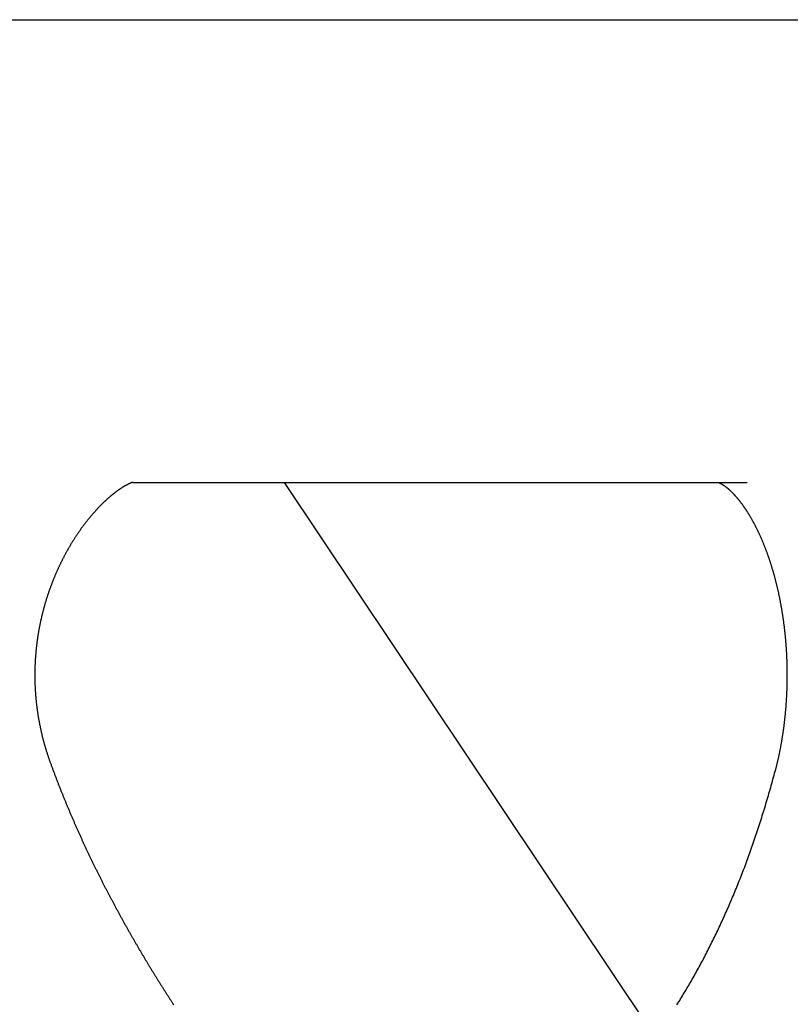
# Model space of a CAD drawing. Extents: x 987 to 2641, y 1244 to 2490.
# Tile 28 of 138: x 1143 to 1193, y 2082 to 2146. Entities that reach past the tile are written whole.
import ezdxf

# ---------------------------------------------------------------- set-up
doc = ezdxf.new("R2010")
doc.units = 0
doc.layers.add('KF_GRAVIS_8_RIGHT', color=7, linetype='CONTINUOUS')

# ---------------------------------------------------------------- blocks, each defined once
blk = doc.blocks.new('KF_GRAVIS_8_RIGHT')
at = {"layer": 'KF_GRAVIS_8_RIGHT'}
for p, q in [((-108.9143, 0), (108.9143, 0)), ((47.3002, -30), (87.1576, -30)), ((57.115, -30), (81.1823, -65.9693))]:
    blk.add_line(p, q, dxfattribs=at)
for points in [[(47.3046, -29.9991, 0), (47.3046, -29.9991, 0), (47.3046, -29.9991, 0), (47.3046, -29.9991, 0), (47.3046, -29.9991, 0), (47.3046, -29.9991, 0), (47.3046, -29.9991, 0), (47.3046, -29.9991, 0), (47.3046, -29.9991, 0), (47.3046, -29.9991, 0), (47.3045, -29.9991, 0), (47.3045, -29.9991, 0), (47.3045, -29.9991, 0), (47.3045, -29.9991, 0), (47.3045, -29.9991, 0), (47.3045, -29.9991, 0), (47.3045, -29.9991, 0), (47.3045, -29.9991, 0), (47.3044, -29.9992, 0), (47.3044, -29.9992, 0), (47.3044, -29.9992, 0), (47.3044, -29.9992, 0), (47.3044, -29.9992, 0), (47.3043, -29.9992, 0), (47.3043, -29.9992, 0), (47.3043, -29.9992, 0), (47.3043, -29.9992, 0), (47.3042, -29.9992, 0), (47.3042, -29.9992, 0), (47.3042, -29.9992, 0), (47.3041, -29.9992, 0), (47.3041, -29.9992, 0), (47.3041, -29.9992, 0), (47.304, -29.9992, 0), (47.304, -29.9992, 0), (47.304, -29.9992, 0), (47.3039, -29.9992, 0), (47.3039, -29.9992, 0), (47.3039, -29.9993, 0), (47.3038, -29.9993, 0), (47.3038, -29.9993, 0), (47.3037, -29.9993, 0), (47.3037, -29.9993, 0), (47.3036, -29.9993, 0), (47.3036, -29.9993, 0), (47.3035, -29.9993, 0), (47.3035, -29.9993, 0), (47.3034, -29.9993, 0), (47.3034, -29.9993, 0), (47.3033, -29.9993, 0), (47.3033, -29.9994, 0), (47.3032, -29.9994, 0), (47.3032, -29.9994, 0), (47.3031, -29.9994, 0), (47.3031, -29.9994, 0), (47.303, -29.9994, 0), (47.3029, -29.9994, 0), (47.3029, -29.9994, 0), (47.3028, -29.9994, 0), (47.3028, -29.9995, 0), (47.3027, -29.9995, 0), (47.3026, -29.9995, 0), (47.3026, -29.9995, 0), (47.3025, -29.9995, 0), (47.3024, -29.9995, 0), (47.3024, -29.9995, 0), (47.3023, -29.9996, 0), (47.3022, -29.9996, 0), (47.3021, -29.9996, 0), (47.3021, -29.9996, 0), (47.302, -29.9996, 0), (47.3019, -29.9996, 0), (47.3018, -29.9997, 0), (47.3017, -29.9997, 0), (47.3017, -29.9997, 0), (47.3016, -29.9997, 0), (47.3015, -29.9997, 0), (47.3014, -29.9997, 0), (47.3013, -29.9998, 0), (47.3012, -29.9998, 0), (47.3011, -29.9998, 0), (47.301, -29.9998, 0), (47.301, -29.9998, 0), (47.3009, -29.9999, 0), (47.3008, -29.9999, 0), (47.3007, -29.9999, 0), (47.3006, -29.9999, 0), (47.3005, -29.9999, 0), (47.3004, -30, 0), (47.3003, -30, 0), (47.3002, -30, 0), (47.3001, -30, 0), (47.3, -30.0001, 0), (47.2998, -30.0001, 0), (47.2997, -30.0001, 0), (47.2996, -30.0001, 0), (47.2995, -30.0001, 0), (47.2994, -30.0002, 0), (47.2993, -30.0002, 0), (47.2992, -30.0002, 0), (47.2991, -30.0003, 0), (47.2989, -30.0003, 0), (47.2988, -30.0003, 0), (47.2987, -30.0003, 0), (47.2986, -30.0004, 0), (47.2985, -30.0004, 0), (47.2983, -30.0004, 0), (47.2982, -30.0004, 0), (47.2981, -30.0005, 0), (47.298, -30.0005, 0), (47.2978, -30.0005, 0), (47.2977, -30.0006, 0), (47.2976, -30.0006, 0), (47.2974, -30.0006, 0), (47.2973, -30.0007, 0), (47.2972, -30.0007, 0), (47.297, -30.0007, 0), (47.2969, -30.0008, 0), (47.2967, -30.0008, 0), (47.2966, -30.0008, 0), (47.2964, -30.0009, 0), (47.2963, -30.0009, 0), (47.2962, -30.0009, 0), (47.296, -30.001, 0), (47.2959, -30.001, 0), (47.2957, -30.001, 0), (47.2956, -30.0011, 0), (47.2954, -30.0011, 0), (47.2952, -30.0012, 0), (47.2951, -30.0012, 0), (47.2949, -30.0012, 0), (47.2948, -30.0013, 0), (47.2946, -30.0013, 0), (47.2945, -30.0014, 0), (47.2943, -30.0014, 0), (47.2941, -30.0014, 0), (47.294, -30.0015, 0), (47.2938, -30.0015, 0), (47.2936, -30.0016, 0), (47.2934, -30.0016, 0), (47.2933, -30.0017, 0), (47.2931, -30.0017, 0), (47.2929, -30.0017, 0), (47.2927, -30.0018, 0), (47.2926, -30.0018, 0), (47.2924, -30.0019, 0), (47.2922, -30.0019, 0), (47.292, -30.002, 0), (47.2918, -30.002, 0), (47.2917, -30.0021, 0), (47.2915, -30.0021, 0), (47.2913, -30.0022, 0), (47.2911, -30.0022, 0), (47.2909, -30.0023, 0), (47.2907, -30.0023, 0), (47.2905, -30.0024, 0), (47.2903, -30.0024, 0), (47.2901, -30.0025, 0), (47.2899, -30.0025, 0), (47.2897, -30.0026, 0), (47.2895, -30.0027, 0), (47.2893, -30.0027, 0), (47.2891, -30.0028, 0), (47.2889, -30.0028, 0), (47.2887, -30.0029, 0), (47.2885, -30.0029, 0), (47.2883, -30.003, 0), (47.288, -30.0031, 0), (47.2878, -30.0031, 0), (47.2876, -30.0032, 0), (47.2874, -30.0032, 0), (47.2872, -30.0033, 0), (47.287, -30.0034, 0), (47.2867, -30.0034, 0), (47.2865, -30.0035, 0), (47.2863, -30.0036, 0), (47.2861, -30.0036, 0), (47.2858, -30.0037, 0), (47.2856, -30.0037, 0), (47.2854, -30.0038, 0), (47.2851, -30.0039, 0), (47.2849, -30.0039, 0), (47.2847, -30.004, 0), (47.2844, -30.0041, 0), (47.2842, -30.0042, 0), (47.2839, -30.0042, 0), (47.2837, -30.0043, 0), (47.2834, -30.0044, 0), (47.2832, -30.0044, 0), (47.2829, -30.0045, 0), (47.2827, -30.0046, 0), (47.2824, -30.0047, 0), (47.2822, -30.0047, 0), (47.2819, -30.0048, 0), (47.2817, -30.0049, 0), (47.2814, -30.005, 0), (47.2812, -30.005, 0), (47.2809, -30.0051, 0), (47.2806, -30.0052, 0), (47.2804, -30.0053, 0), (47.2801, -30.0054, 0), (47.2798, -30.0054, 0), (47.2796, -30.0055, 0), (47.2793, -30.0056, 0), (47.279, -30.0057, 0), (47.2787, -30.0058, 0), (47.2785, -30.0059, 0), (47.2782, -30.0059, 0), (47.2779, -30.006, 0), (47.2776, -30.0061, 0), (47.2774, -30.0062, 0), (47.2771, -30.0063, 0), (47.2768, -30.0064, 0), (47.2765, -30.0065, 0), (47.2762, -30.0066, 0), (47.2759, -30.0066, 0), (47.2756, -30.0067, 0), (47.2753, -30.0068, 0), (47.275, -30.0069, 0), (47.2747, -30.007, 0), (47.2744, -30.0071, 0), (47.2741, -30.0072, 0), (47.2738, -30.0073, 0), (47.2735, -30.0074, 0), (47.2732, -30.0075, 0), (47.2729, -30.0076, 0), (47.2726, -30.0077, 0), (47.2723, -30.0078, 0), (47.272, -30.0079, 0), (47.2717, -30.008, 0), (47.2713, -30.0081, 0), (47.271, -30.0082, 0), (47.2707, -30.0083, 0), (47.2704, -30.0084, 0), (47.2701, -30.0085, 0), (47.2697, -30.0086, 0), (47.2694, -30.0087, 0), (47.2691, -30.0088, 0), (47.2688, -30.0089, 0), (47.2684, -30.0091, 0), (47.2681, -30.0092, 0), (47.2678, -30.0093, 0), (47.2674, -30.0094, 0), (47.2671, -30.0095, 0), (47.2667, -30.0096, 0), (47.2664, -30.0097, 0), (47.266, -30.0098, 0), (47.2657, -30.01, 0), (47.2654, -30.0101, 0), (47.265, -30.0102, 0), (47.2647, -30.0103, 0), (47.2643, -30.0104, 0), (47.2639, -30.0106, 0), (47.2636, -30.0107, 0), (47.2632, -30.0108, 0), (47.2629, -30.0109, 0)], [(85.2628, -30, 0), (85.2637, -30.0002, 0), (85.2646, -30.0004, 0), (85.2657, -30.0006, 0), (85.2669, -30.0009, 0), (85.2681, -30.0012, 0), (85.2695, -30.0015, 0), (85.271, -30.0019, 0), (85.2726, -30.0023, 0), (85.2742, -30.0027, 0), (85.276, -30.0032, 0), (85.2779, -30.0037, 0), (85.2799, -30.0042, 0), (85.282, -30.0048, 0), (85.2842, -30.0054, 0), (85.2865, -30.0061, 0), (85.2889, -30.0068, 0), (85.2914, -30.0076, 0), (85.294, -30.0084, 0), (85.2968, -30.0093, 0), (85.2996, -30.0102, 0), (85.3025, -30.0111, 0), (85.3056, -30.0122, 0), (85.3087, -30.0132, 0), (85.312, -30.0144, 0), (85.3154, -30.0156, 0), (85.3188, -30.0168, 0), (85.3224, -30.0182, 0), (85.3261, -30.0196, 0), (85.3299, -30.021, 0), (85.3338, -30.0225, 0), (85.3378, -30.0241, 0), (85.342, -30.0258, 0), (85.3462, -30.0275, 0), (85.3505, -30.0293, 0), (85.355, -30.0312, 0), (85.3596, -30.0331, 0), (85.3642, -30.0352, 0), (85.369, -30.0373, 0), (85.3739, -30.0395, 0), (85.3789, -30.0418, 0), (85.3841, -30.0441, 0), (85.3893, -30.0466, 0), (85.3946, -30.0491, 0), (85.4001, -30.0518, 0), (85.4057, -30.0545, 0), (85.4113, -30.0573, 0), (85.4171, -30.0602, 0), (85.4231, -30.0632, 0), (85.4291, -30.0663, 0), (85.4352, -30.0695, 0), (85.4415, -30.0728, 0), (85.4478, -30.0762, 0), (85.4543, -30.0797, 0), (85.4609, -30.0833, 0), (85.4676, -30.087, 0), (85.4745, -30.0908, 0), (85.4814, -30.0947, 0), (85.4885, -30.0988, 0), (85.4956, -30.1029, 0), (85.5029, -30.1072, 0), (85.5104, -30.1115, 0), (85.5179, -30.116, 0), (85.5255, -30.1207, 0), (85.5333, -30.1254, 0), (85.5412, -30.1302, 0), (85.5492, -30.1352, 0), (85.5573, -30.1403, 0), (85.5655, -30.1456, 0), (85.5739, -30.1509, 0), (85.5824, -30.1564, 0), (85.591, -30.162, 0), (85.5997, -30.1678, 0), (85.6085, -30.1736, 0), (85.6175, -30.1797, 0), (85.6266, -30.1858, 0), (85.6358, -30.1921, 0), (85.6451, -30.1986, 0), (85.6545, -30.2051, 0), (85.6641, -30.2118, 0), (85.6738, -30.2187, 0), (85.6836, -30.2257, 0), (85.6935, -30.2329, 0), (85.7036, -30.2402, 0), (85.7138, -30.2476, 0), (85.7241, -30.2553, 0), (85.7345, -30.263, 0), (85.745, -30.271, 0), (85.7556, -30.279, 0), (85.7663, -30.2873, 0), (85.7772, -30.2957, 0), (85.7881, -30.3042, 0), (85.7991, -30.3129, 0), (85.8103, -30.3218, 0), (85.8215, -30.3308, 0), (85.8329, -30.34, 0), (85.8443, -30.3494, 0), (85.8558, -30.3589, 0), (85.8674, -30.3686, 0), (85.8792, -30.3784, 0), (85.891, -30.3884, 0), (85.9029, -30.3986, 0), (85.9149, -30.4089, 0), (85.927, -30.4194, 0), (85.9392, -30.43, 0), (85.9514, -30.4408, 0), (85.9638, -30.4518, 0), (85.9762, -30.463, 0), (85.9888, -30.4743, 0), (86.0014, -30.4857, 0), (86.0141, -30.4974, 0), (86.0268, -30.5092, 0), (86.0397, -30.5211, 0), (86.0526, -30.5333, 0), (86.0657, -30.5456, 0), (86.0788, -30.558, 0), (86.0919, -30.5707, 0), (86.1052, -30.5835, 0), (86.1185, -30.5965, 0), (86.1319, -30.6096, 0), (86.1454, -30.6229, 0), (86.159, -30.6364, 0), (86.1726, -30.65, 0), (86.1863, -30.6639, 0), (86.2, -30.6779, 0), (86.2138, -30.692, 0), (86.2277, -30.7064, 0), (86.2417, -30.7209, 0), (86.2557, -30.7355, 0), (86.2698, -30.7504, 0), (86.284, -30.7654, 0), (86.2982, -30.7806, 0), (86.3125, -30.796, 0), (86.3268, -30.8115, 0), (86.3412, -30.8273, 0), (86.3556, -30.8432, 0), (86.3701, -30.8592, 0), (86.3847, -30.8755, 0), (86.3993, -30.8919, 0), (86.414, -30.9085, 0), (86.4287, -30.9253, 0), (86.4435, -30.9422, 0), (86.4583, -30.9594, 0), (86.4732, -30.9767, 0), (86.4881, -30.9942, 0), (86.5031, -31.0118, 0), (86.5181, -31.0297, 0), (86.5332, -31.0477, 0), (86.5483, -31.0659, 0), (86.5634, -31.0843, 0), (86.5786, -31.1029, 0), (86.5939, -31.1216, 0), (86.6092, -31.1405, 0), (86.6245, -31.1596, 0), (86.6398, -31.1789, 0), (86.6552, -31.1984, 0), (86.6706, -31.2181, 0), (86.6861, -31.2379, 0), (86.7016, -31.2579, 0), (86.7171, -31.2782, 0), (86.7327, -31.2985, 0), (86.7483, -31.3191, 0), (86.7639, -31.3399, 0), (86.7796, -31.3608, 0), (86.7952, -31.382, 0), (86.8109, -31.4033, 0), (86.8267, -31.4248, 0), (86.8424, -31.4465, 0), (86.8582, -31.4683, 0), (86.874, -31.4904, 0), (86.8898, -31.5126, 0), (86.9056, -31.535, 0), (86.9215, -31.5576, 0), (86.9374, -31.5804, 0), (86.9533, -31.6033, 0), (86.9692, -31.6264, 0), (86.9851, -31.6497, 0), (87.001, -31.6732, 0), (87.017, -31.6968, 0), (87.0329, -31.7206, 0), (87.0489, -31.7446, 0), (87.0649, -31.7688, 0), (87.0809, -31.7932, 0), (87.0969, -31.8177, 0), (87.1129, -31.8424, 0), (87.1289, -31.8673, 0), (87.145, -31.8923, 0), (87.161, -31.9175, 0), (87.177, -31.9429, 0), (87.1931, -31.9685, 0), (87.2091, -31.9942, 0), (87.2252, -32.0201, 0), (87.2412, -32.0462, 0), (87.2573, -32.0724, 0), (87.2734, -32.0989, 0), (87.2894, -32.1254, 0), (87.3055, -32.1522, 0), (87.3215, -32.1791, 0), (87.3376, -32.2062, 0), (87.3536, -32.2335, 0), (87.3697, -32.2609, 0), (87.3857, -32.2885, 0), (87.4017, -32.3163, 0), (87.4178, -32.3442, 0), (87.4338, -32.3723, 0), (87.4498, -32.4006, 0), (87.4658, -32.429, 0), (87.4818, -32.4576, 0), (87.4978, -32.4863, 0), (87.5137, -32.5152, 0), (87.5297, -32.5443, 0), (87.5456, -32.5736, 0), (87.5615, -32.603, 0), (87.5775, -32.6326, 0), (87.5934, -32.6623, 0), (87.6092, -32.6922, 0), (87.6251, -32.7222, 0), (87.6409, -32.7524, 0), (87.6568, -32.7828, 0), (87.6726, -32.8134, 0), (87.6884, -32.8441, 0), (87.7041, -32.8749, 0), (87.7199, -32.9059, 0), (87.7356, -32.9371, 0), (87.7513, -32.9684, 0), (87.7669, -32.9999, 0), (87.7826, -33.0316, 0), (87.7982, -33.0634, 0), (87.8138, -33.0953, 0), (87.8293, -33.1274, 0), (87.8449, -33.1597, 0), (87.8604, -33.1921, 0), (87.8758, -33.2247, 0), (87.8913, -33.2574, 0), (87.9067, -33.2903, 0), (87.9221, -33.3234, 0), (87.9374, -33.3566, 0), (87.9527, -33.3899, 0), (87.968, -33.4234, 0), (87.9832, -33.457, 0), (87.9984, -33.4908, 0), (88.0135, -33.5248, 0), (88.0287, -33.5589, 0), (88.0437, -33.5931, 0), (88.0588, -33.6275, 0), (88.0738, -33.662, 0), (88.0888, -33.6967, 0), (88.1037, -33.7316, 0), (88.1186, -33.7665, 0), (88.1334, -33.8016, 0), (88.1482, -33.8369, 0), (88.163, -33.8723, 0), (88.1777, -33.9078, 0), (88.1924, -33.9435, 0), (88.207, -33.9794, 0), (88.2216, -34.0153, 0), (88.2361, -34.0514, 0), (88.2506, -34.0877, 0), (88.2651, -34.124, 0), (88.2795, -34.1606, 0), (88.2938, -34.1972, 0), (88.3081, -34.234, 0), (88.3224, -34.2709, 0), (88.3366, -34.308, 0), (88.3508, -34.3452, 0), (88.3649, -34.3825, 0), (88.379, -34.4199, 0), (88.393, -34.4575, 0), (88.407, -34.4952, 0), (88.4209, -34.5331, 0), (88.4348, -34.5711, 0), (88.4486, -34.6092, 0), (88.4623, -34.6474, 0), (88.4761, -34.6858, 0), (88.4897, -34.7243, 0), (88.5033, -34.7629, 0), (88.5169, -34.8016, 0), (88.5304, -34.8405, 0), (88.5438, -34.8795, 0), (88.5572, -34.9186, 0), (88.5705, -34.9578, 0), (88.5838, -34.9972, 0), (88.597, -35.0367, 0), (88.6102, -35.0763, 0), (88.6233, -35.116, 0), (88.6363, -35.1559, 0), (88.6493, -35.1958, 0), (88.6622, -35.2359, 0), (88.6751, -35.2761, 0), (88.6879, -35.3164, 0), (88.7006, -35.3568, 0), (88.7133, -35.3974, 0), (88.7259, -35.4381, 0), (88.7385, -35.4788, 0), (88.751, -35.5197, 0), (88.7634, -35.5607, 0), (88.7758, -35.6018, 0), (88.7881, -35.6431, 0), (88.8003, -35.6844, 0), (88.8125, -35.7259, 0), (88.8246, -35.7674, 0), (88.8367, -35.8091, 0), (88.8486, -35.8509, 0), (88.8605, -35.8927, 0), (88.8724, -35.9347, 0), (88.8841, -35.9768, 0), (88.8959, -36.019, 0), (88.9075, -36.0613, 0), (88.919, -36.1037, 0), (88.9305, -36.1463, 0), (88.942, -36.1889, 0), (88.9533, -36.2316, 0), (88.9646, -36.2744, 0), (88.9758, -36.3173, 0), (88.9869, -36.3604, 0), (88.998, -36.4035, 0), (89.009, -36.4467, 0), (89.0199, -36.49, 0), (89.0308, -36.5334, 0), (89.0415, -36.5769, 0), (89.0522, -36.6205, 0), (89.0628, -36.6642, 0), (89.0734, -36.708, 0), (89.0839, -36.7519, 0), (89.0943, -36.7959, 0), (89.1046, -36.84, 0), (89.1148, -36.8841, 0), (89.125, -36.9284, 0), (89.1351, -36.9727, 0), (89.1451, -37.0172, 0), (89.155, -37.0617, 0), (89.1649, -37.1063, 0), (89.1747, -37.151, 0), (89.1844, -37.1958, 0), (89.194, -37.2406, 0), (89.2036, -37.2856, 0), (89.2131, -37.3306, 0), (89.2225, -37.3757, 0), (89.2318, -37.4209, 0), (89.241, -37.4662, 0), (89.2502, -37.5115, 0), (89.2593, -37.557, 0), (89.2683, -37.6025, 0), (89.2772, -37.6481, 0), (89.2861, -37.6938, 0), (89.2949, -37.7395, 0), (89.3035, -37.7853, 0), (89.3122, -37.8312, 0), (89.3207, -37.8772, 0), (89.3291, -37.9232, 0), (89.3375, -37.9694, 0), (89.3458, -38.0156, 0), (89.354, -38.0618, 0), (89.3621, -38.1081, 0), (89.3702, -38.1546, 0), (89.3781, -38.201, 0), (89.386, -38.2476, 0), (89.3938, -38.2942, 0), (89.4015, -38.3408, 0), (89.4091, -38.3876, 0), (89.4167, -38.4344, 0), (89.4241, -38.4813, 0), (89.4315, -38.5282, 0), (89.4388, -38.5752, 0), (89.446, -38.6222, 0), (89.4532, -38.6694, 0), (89.4602, -38.7165, 0), (89.4672, -38.7638, 0), (89.474, -38.8111, 0), (89.4808, -38.8584, 0), (89.4875, -38.9058, 0), (89.4941, -38.9533, 0), (89.5007, -39.0008, 0), (89.5071, -39.0484, 0), (89.5135, -39.0961, 0), (89.5198, -39.1438, 0), (89.526, -39.1915, 0), (89.5321, -39.2393, 0), (89.5381, -39.2872, 0), (89.544, -39.3351, 0), (89.5498, -39.383, 0), (89.5556, -39.431, 0), (89.5613, -39.4791, 0), (89.5668, -39.5271, 0), (89.5723, -39.5753, 0), (89.5777, -39.6235, 0), (89.583, -39.6717, 0), (89.5882, -39.72, 0), (89.5934, -39.7683, 0), (89.5984, -39.8167, 0), (89.6034, -39.8651, 0), (89.6082, -39.9135, 0), (89.613, -39.962, 0), (89.6177, -40.0106, 0), (89.6223, -40.0591, 0), (89.6268, -40.1078, 0), (89.6312, -40.1564, 0), (89.6355, -40.2051, 0), (89.6397, -40.2538, 0), (89.6439, -40.3026, 0), (89.6479, -40.3514, 0), (89.6519, -40.4002, 0), (89.6557, -40.449, 0), (89.6595, -40.4979, 0), (89.6632, -40.5469, 0), (89.6668, -40.5958, 0), (89.6703, -40.6448, 0), (89.6737, -40.6938, 0), (89.677, -40.7429, 0), (89.6802, -40.7919, 0), (89.6833, -40.841, 0), (89.6864, -40.8902, 0), (89.6893, -40.9393, 0), (89.6922, -40.9885, 0), (89.6949, -41.0377, 0), (89.6976, -41.0869, 0), (89.7002, -41.1361, 0), (89.7027, -41.1854, 0), (89.7051, -41.2347, 0), (89.7074, -41.284, 0), (89.7096, -41.3333, 0), (89.7117, -41.3826, 0), (89.7137, -41.432, 0), (89.7157, -41.4814, 0), (89.7175, -41.5308, 0), (89.7193, -41.5802, 0), (89.7209, -41.6296, 0), (89.7225, -41.679, 0), (89.724, -41.7285, 0), (89.7254, -41.7779, 0), (89.7267, -41.8274, 0), (89.7279, -41.8769, 0), (89.729, -41.9264, 0), (89.73, -41.9759, 0), (89.7309, -42.0254, 0), (89.7318, -42.0749, 0), (89.7325, -42.1244, 0), (89.7332, -42.174, 0), (89.7337, -42.2235, 0), (89.7342, -42.2731, 0), (89.7346, -42.3226, 0), (89.7349, -42.3721, 0), (89.7351, -42.4217, 0), (89.7352, -42.4712, 0), (89.7352, -42.5208, 0), (89.7351, -42.5703, 0), (89.7349, -42.6199, 0), (89.7347, -42.6694, 0), (89.7343, -42.719, 0), (89.7339, -42.7685, 0), (89.7333, -42.818, 0), (89.7327, -42.8676, 0), (89.732, -42.9171, 0), (89.7311, -42.9666, 0), (89.7302, -43.0161, 0), (89.7292, -43.0656, 0), (89.7281, -43.1151, 0), (89.7269, -43.1646, 0), (89.7257, -43.2141, 0), (89.7243, -43.2635, 0), (89.7228, -43.313, 0), (89.7213, -43.3624, 0), (89.7196, -43.4119, 0), (89.7179, -43.4613, 0), (89.7161, -43.5107, 0), (89.7142, -43.56, 0), (89.7121, -43.6094, 0), (89.71, -43.6587, 0), (89.7078, -43.7081, 0), (89.7055, -43.7574, 0), (89.7032, -43.8067, 0), (89.7007, -43.8559, 0), (89.6981, -43.9052, 0), (89.6955, -43.9544, 0), (89.6927, -44.0036, 0), (89.6899, -44.0528, 0), (89.6869, -44.1019, 0), (89.6839, -44.1511, 0), (89.6808, -44.2002, 0), (89.6776, -44.2492, 0), (89.6743, -44.2983, 0), (89.6709, -44.3473, 0), (89.6674, -44.3963, 0), (89.6638, -44.4452, 0), (89.6601, -44.4942, 0), (89.6563, -44.5431, 0), (89.6525, -44.5919, 0), (89.6485, -44.6408, 0), (89.6445, -44.6896, 0), (89.6404, -44.7383, 0), (89.6361, -44.787, 0), (89.6318, -44.8357, 0), (89.6274, -44.8844, 0), (89.6229, -44.933, 0), (89.6183, -44.9816, 0), (89.6137, -45.0301, 0), (89.6089, -45.0786, 0), (89.604, -45.1271, 0), (89.5991, -45.1755, 0), (89.5941, -45.2239, 0), (89.589, -45.2722, 0), (89.5837, -45.3205, 0), (89.5784, -45.3687, 0), (89.5731, -45.4169, 0), (89.5676, -45.4651, 0), (89.562, -45.5132, 0), (89.5564, -45.5612, 0), (89.5506, -45.6092, 0), (89.5448, -45.6572, 0), (89.5389, -45.7051, 0), (89.5329, -45.753, 0), (89.5268, -45.8008, 0), (89.5207, -45.8485, 0), (89.5144, -45.8962, 0), (89.5081, -45.9439, 0), (89.5016, -45.9915, 0), (89.4951, -46.039, 0), (89.4885, -46.0865, 0), (89.4818, -46.1339, 0), (89.4751, -46.1813, 0), (89.4682, -46.2286, 0), (89.4613, -46.2758, 0), (89.4542, -46.323, 0), (89.4471, -46.3702, 0), (89.4399, -46.4172, 0), (89.4327, -46.4642, 0), (89.4253, -46.5112, 0), (89.4179, -46.5581, 0), (89.4103, -46.6049, 0), (89.4027, -46.6516, 0), (89.395, -46.6983, 0), (89.3872, -46.7449, 0), (89.3794, -46.7915, 0), (89.3714, -46.838, 0), (89.3634, -46.8844, 0), (89.3553, -46.9307, 0), (89.3471, -46.977, 0), (89.3389, -47.0232, 0), (89.3305, -47.0693, 0), (89.3221, -47.1154, 0), (89.3136, -47.1614, 0), (89.305, -47.2073, 0), (89.2963, -47.2531, 0), (89.2876, -47.2989, 0), (89.2787, -47.3446, 0), (89.2698, -47.3902, 0), (89.2608, -47.4357, 0), (89.2518, -47.4812, 0), (89.2426, -47.5265, 0), (89.2334, -47.5718, 0), (89.2241, -47.617, 0), (89.2147, -47.6621, 0), (89.2052, -47.7072, 0), (89.1957, -47.7521, 0), (89.1861, -47.797, 0), (89.1764, -47.8418, 0), (89.1666, -47.8865, 0), (89.1567, -47.9311, 0), (89.1468, -47.9757, 0), (89.1368, -48.0201, 0), (89.1267, -48.0645, 0), (89.1165, -48.1087, 0), (89.1063, -48.1529, 0), (89.096, -48.197, 0), (89.0856, -48.241, 0), (89.0751, -48.2849, 0), (89.0646, -48.3287, 0), (89.054, -48.3724, 0), (89.0433, -48.416, 0), (89.0325, -48.4596, 0), (89.0217, -48.503, 0), (89.0108, -48.5463, 0), (88.9998, -48.5896, 0), (88.9887, -48.6327, 0), (88.9776, -48.6757, 0), (88.9664, -48.7187, 0)], [(47.2629, -30.0109, 0), (47.257, -30.0129, 0), (47.251, -30.0151, 0), (47.2448, -30.0173, 0), (47.2383, -30.0196, 0), (47.2316, -30.0221, 0), (47.2247, -30.0247, 0), (47.2177, -30.0274, 0), (47.2104, -30.0302, 0), (47.2029, -30.0331, 0), (47.1952, -30.0362, 0), (47.1873, -30.0394, 0), (47.1792, -30.0427, 0), (47.1709, -30.0461, 0), (47.1624, -30.0496, 0), (47.1537, -30.0533, 0), (47.1448, -30.0571, 0), (47.1357, -30.061, 0), (47.1265, -30.065, 0), (47.117, -30.0692, 0), (47.1074, -30.0735, 0), (47.0975, -30.0779, 0), (47.0875, -30.0825, 0), (47.0773, -30.0871, 0), (47.067, -30.0919, 0), (47.0564, -30.0969, 0), (47.0457, -30.102, 0), (47.0348, -30.1072, 0), (47.0237, -30.1125, 0), (47.0125, -30.118, 0), (47.0011, -30.1236, 0), (46.9895, -30.1294, 0), (46.9777, -30.1353, 0), (46.9658, -30.1413, 0), (46.9537, -30.1474, 0), (46.9415, -30.1538, 0), (46.9291, -30.1602, 0), (46.9165, -30.1668, 0), (46.9038, -30.1735, 0), (46.8909, -30.1804, 0), (46.8778, -30.1874, 0), (46.8646, -30.1946, 0), (46.8513, -30.2019, 0), (46.8378, -30.2094, 0), (46.8241, -30.217, 0), (46.8104, -30.2247, 0), (46.7964, -30.2326, 0), (46.7823, -30.2407, 0), (46.7681, -30.2489, 0), (46.7537, -30.2573, 0), (46.7392, -30.2658, 0), (46.7246, -30.2745, 0), (46.7098, -30.2833, 0), (46.6949, -30.2923, 0), (46.6798, -30.3014, 0), (46.6647, -30.3107, 0), (46.6494, -30.3201, 0), (46.6339, -30.3297, 0), (46.6184, -30.3395, 0), (46.6027, -30.3494, 0), (46.5868, -30.3595, 0), (46.5709, -30.3698, 0), (46.5549, -30.3802, 0), (46.5387, -30.3908, 0), (46.5224, -30.4015, 0), (46.506, -30.4124, 0), (46.4895, -30.4235, 0), (46.4728, -30.4347, 0), (46.4561, -30.4461, 0), (46.4393, -30.4576, 0), (46.4223, -30.4693, 0), (46.4053, -30.4812, 0), (46.3881, -30.4932, 0), (46.3709, -30.5054, 0), (46.3535, -30.5177, 0), (46.336, -30.5302, 0), (46.3185, -30.5428, 0), (46.3008, -30.5556, 0), (46.2831, -30.5686, 0), (46.2652, -30.5817, 0), (46.2473, -30.595, 0), (46.2292, -30.6084, 0), (46.2111, -30.622, 0), (46.1929, -30.6358, 0), (46.1746, -30.6497, 0), (46.1562, -30.6638, 0), (46.1378, -30.678, 0), (46.1192, -30.6924, 0), (46.1006, -30.7069, 0), (46.0818, -30.7216, 0), (46.063, -30.7364, 0), (46.0442, -30.7514, 0), (46.0252, -30.7666, 0), (46.0062, -30.7819, 0), (45.9871, -30.7974, 0), (45.9679, -30.813, 0), (45.9486, -30.8288, 0), (45.9293, -30.8447, 0), (45.9099, -30.8608, 0), (45.8905, -30.877, 0), (45.8709, -30.8934, 0), (45.8513, -30.9099, 0), (45.8317, -30.9266, 0), (45.812, -30.9435, 0), (45.7922, -30.9605, 0), (45.7723, -30.9776, 0), (45.7524, -30.9949, 0), (45.7325, -31.0124, 0), (45.7124, -31.03, 0), (45.6924, -31.0478, 0), (45.6722, -31.0657, 0), (45.6521, -31.0838, 0), (45.6318, -31.102, 0), (45.6116, -31.1203, 0), (45.5912, -31.1389, 0), (45.5709, -31.1575, 0), (45.5504, -31.1764, 0), (45.53, -31.1953, 0), (45.5095, -31.2145, 0), (45.4889, -31.2337, 0), (45.4683, -31.2531, 0), (45.4477, -31.2727, 0), (45.427, -31.2924, 0), (45.4063, -31.3123, 0), (45.3856, -31.3323, 0), (45.3648, -31.3525, 0), (45.344, -31.3728, 0), (45.3231, -31.3933, 0), (45.3023, -31.4139, 0), (45.2814, -31.4346, 0), (45.2604, -31.4556, 0), (45.2395, -31.4766, 0), (45.2185, -31.4978, 0), (45.1975, -31.5192, 0), (45.1765, -31.5407, 0), (45.1554, -31.5623, 0), (45.1344, -31.5841, 0), (45.1133, -31.606, 0), (45.0922, -31.6281, 0), (45.071, -31.6503, 0), (45.0499, -31.6726, 0), (45.0287, -31.6951, 0), (45.0076, -31.7178, 0), (44.9864, -31.7406, 0), (44.9652, -31.7635, 0), (44.9439, -31.7865, 0), (44.9227, -31.8097, 0), (44.9015, -31.8331, 0), (44.8802, -31.8565, 0), (44.859, -31.8801, 0), (44.8377, -31.9039, 0), (44.8164, -31.9278, 0), (44.7951, -31.9518, 0), (44.7738, -31.9759, 0), (44.7525, -32.0002, 0), (44.7312, -32.0247, 0), (44.7099, -32.0492, 0), (44.6886, -32.0739, 0), (44.6673, -32.0987, 0), (44.6459, -32.1237, 0), (44.6246, -32.1488, 0), (44.6033, -32.174, 0), (44.582, -32.1994, 0), (44.5607, -32.2248, 0), (44.5394, -32.2505, 0), (44.5181, -32.2762, 0), (44.4967, -32.3021, 0), (44.4754, -32.3281, 0), (44.4542, -32.3542, 0), (44.4329, -32.3805, 0), (44.4116, -32.4069, 0), (44.3903, -32.4334, 0), (44.3691, -32.46, 0), (44.3478, -32.4868, 0), (44.3266, -32.5137, 0), (44.3053, -32.5407, 0), (44.2841, -32.5678, 0), (44.2629, -32.5951, 0), (44.2417, -32.6225, 0), (44.2205, -32.65, 0), (44.1994, -32.6776, 0), (44.1782, -32.7054, 0), (44.1571, -32.7333, 0), (44.136, -32.7613, 0), (44.1149, -32.7894, 0), (44.0939, -32.8176, 0), (44.0728, -32.846, 0), (44.0518, -32.8745, 0), (44.0308, -32.9031, 0), (44.0098, -32.9318, 0), (43.9889, -32.9606, 0), (43.968, -32.9895, 0), (43.9471, -33.0186, 0), (43.9262, -33.0478, 0), (43.9054, -33.0771, 0), (43.8845, -33.1065, 0), (43.8638, -33.136, 0), (43.843, -33.1657, 0), (43.8223, -33.1954, 0), (43.8016, -33.2253, 0), (43.7809, -33.2553, 0), (43.7603, -33.2854, 0), (43.7397, -33.3156, 0), (43.7192, -33.3459, 0), (43.6986, -33.3763, 0), (43.6782, -33.4069, 0), (43.6577, -33.4375, 0), (43.6373, -33.4683, 0), (43.6169, -33.4991, 0), (43.5966, -33.5301, 0), (43.5763, -33.5612, 0), (43.5561, -33.5924, 0), (43.5359, -33.6237, 0), (43.5157, -33.6551, 0), (43.4956, -33.6866, 0), (43.4756, -33.7182, 0), (43.4556, -33.7499, 0), (43.4356, -33.7818, 0), (43.4157, -33.8137, 0), (43.3958, -33.8457, 0), (43.376, -33.8778, 0), (43.3562, -33.9101, 0), (43.3364, -33.9424, 0), (43.3168, -33.9749, 0), (43.2971, -34.0074, 0), (43.2775, -34.04, 0), (43.258, -34.0728, 0), (43.2385, -34.1056, 0), (43.2191, -34.1385, 0), (43.1997, -34.1716, 0), (43.1804, -34.2047, 0), (43.1611, -34.2379, 0), (43.1419, -34.2712, 0), (43.1227, -34.3046, 0), (43.1036, -34.3382, 0), (43.0846, -34.3718, 0), (43.0656, -34.4055, 0), (43.0466, -34.4393, 0), (43.0277, -34.4731, 0), (43.0089, -34.5071, 0), (42.9901, -34.5412, 0), (42.9714, -34.5754, 0), (42.9528, -34.6096, 0), (42.9342, -34.644, 0), (42.9156, -34.6784, 0), (42.8972, -34.7129, 0), (42.8788, -34.7475, 0), (42.8604, -34.7822, 0), (42.8421, -34.817, 0), (42.8239, -34.8519, 0), (42.8057, -34.8869, 0), (42.7876, -34.9219, 0), (42.7696, -34.9571, 0), (42.7516, -34.9923, 0), (42.7337, -35.0276, 0), (42.7158, -35.063, 0), (42.698, -35.0985, 0), (42.6803, -35.1341, 0), (42.6627, -35.1697, 0), (42.6451, -35.2054, 0), (42.6276, -35.2412, 0), (42.6101, -35.2771, 0), (42.5928, -35.3131, 0), (42.5754, -35.3492, 0), (42.5582, -35.3853, 0), (42.541, -35.4215, 0), (42.5239, -35.4578, 0), (42.5069, -35.4942, 0), (42.49, -35.5306, 0), (42.4731, -35.5672, 0), (42.4563, -35.6038, 0), (42.4395, -35.6405, 0), (42.4229, -35.6772, 0), (42.4063, -35.7141, 0), (42.3897, -35.751, 0), (42.3733, -35.7879, 0), (42.3569, -35.825, 0), (42.3406, -35.8621, 0), (42.3244, -35.8993, 0), (42.3083, -35.9366, 0), (42.2922, -35.974, 0), (42.2763, -36.0114, 0), (42.2604, -36.0489, 0), (42.2445, -36.0865, 0), (42.2288, -36.1241, 0), (42.2131, -36.1618, 0), (42.1975, -36.1996, 0), (42.182, -36.2374, 0), (42.1666, -36.2753, 0), (42.1513, -36.3133, 0), (42.136, -36.3513, 0), (42.1208, -36.3895, 0), (42.1058, -36.4276, 0), (42.0907, -36.4659, 0), (42.0758, -36.5042, 0), (42.061, -36.5426, 0), (42.0462, -36.581, 0), (42.0316, -36.6195, 0), (42.017, -36.6581, 0), (42.0025, -36.6967, 0), (41.9881, -36.7354, 0), (41.9738, -36.7741, 0), (41.9596, -36.8129, 0), (41.9454, -36.8518, 0), (41.9314, -36.8907, 0), (41.9174, -36.9297, 0), (41.9035, -36.9688, 0), (41.8898, -37.0079, 0), (41.8761, -37.0471, 0), (41.8625, -37.0863, 0), (41.849, -37.1256, 0), (41.8355, -37.1649, 0), (41.8222, -37.2043, 0), (41.809, -37.2437, 0), (41.7958, -37.2833, 0), (41.7828, -37.3228, 0), (41.7698, -37.3624, 0), (41.757, -37.4021, 0), (41.7442, -37.4418, 0), (41.7315, -37.4816, 0), (41.719, -37.5214, 0), (41.7065, -37.5613, 0), (41.6941, -37.6012, 0), (41.6818, -37.6412, 0), (41.6696, -37.6812, 0), (41.6575, -37.7213, 0), (41.6454, -37.7615, 0), (41.6335, -37.8016, 0), (41.6217, -37.8419, 0), (41.61, -37.8821, 0), (41.5983, -37.9225, 0), (41.5868, -37.9629, 0), (41.5753, -38.0033, 0), (41.564, -38.0437, 0), (41.5527, -38.0843, 0), (41.5416, -38.1248, 0), (41.5305, -38.1654, 0), (41.5196, -38.2061, 0), (41.5087, -38.2468, 0), (41.4979, -38.2875, 0), (41.4873, -38.3283, 0), (41.4767, -38.3691, 0), (41.4662, -38.41, 0), (41.4559, -38.4509, 0), (41.4456, -38.4918, 0), (41.4354, -38.5328, 0), (41.4254, -38.5739, 0), (41.4154, -38.6149, 0), (41.4055, -38.6561, 0), (41.3957, -38.6972, 0), (41.3861, -38.7384, 0), (41.3765, -38.7796, 0), (41.367, -38.8209, 0), (41.3577, -38.8622, 0), (41.3484, -38.9036, 0), (41.3392, -38.9449, 0), (41.3302, -38.9863, 0), (41.3212, -39.0278, 0), (41.3123, -39.0693, 0), (41.3036, -39.1108, 0), (41.2949, -39.1524, 0), (41.2864, -39.194, 0), (41.2779, -39.2356, 0), (41.2696, -39.2772, 0), (41.2613, -39.3189, 0), (41.2532, -39.3607, 0), (41.2452, -39.4024, 0), (41.2372, -39.4442, 0), (41.2294, -39.486, 0), (41.2217, -39.5279, 0), (41.2141, -39.5697, 0), (41.2065, -39.6116, 0), (41.1991, -39.6536, 0), (41.1918, -39.6955, 0), (41.1847, -39.7375, 0), (41.1776, -39.7796, 0), (41.1706, -39.8216, 0), (41.1637, -39.8637, 0), (41.1569, -39.9058, 0), (41.1503, -39.9479, 0), (41.1437, -39.9901, 0), (41.1373, -40.0322, 0), (41.1309, -40.0744, 0), (41.1247, -40.1167, 0), (41.1186, -40.1589, 0), (41.1126, -40.2012, 0), (41.1067, -40.2435, 0), (41.1009, -40.2858, 0), (41.0952, -40.3281, 0), (41.0896, -40.3705, 0), (41.0841, -40.4129, 0), (41.0788, -40.4553, 0), (41.0735, -40.4977, 0), (41.0684, -40.5401, 0), (41.0634, -40.5826, 0), (41.0584, -40.6251, 0), (41.0536, -40.6676, 0), (41.0489, -40.7101, 0), (41.0444, -40.7526, 0), (41.0399, -40.7952, 0), (41.0355, -40.8378, 0), (41.0313, -40.8803, 0), (41.0271, -40.9229, 0), (41.0231, -40.9656, 0), (41.0192, -41.0082, 0), (41.0154, -41.0508, 0), (41.0117, -41.0935, 0), (41.0081, -41.1362, 0), (41.0046, -41.1788, 0), (41.0012, -41.2215, 0), (40.998, -41.2643, 0), (40.9948, -41.307, 0), (40.9918, -41.3497, 0), (40.9889, -41.3925, 0), (40.9861, -41.4352, 0), (40.9834, -41.478, 0), (40.9808, -41.5208, 0), (40.9783, -41.5636, 0), (40.9759, -41.6064, 0), (40.9737, -41.6492, 0), (40.9715, -41.692, 0), (40.9695, -41.7348, 0), (40.9676, -41.7776, 0), (40.9658, -41.8205, 0), (40.9641, -41.8633, 0), (40.9625, -41.9062, 0), (40.961, -41.949, 0), (40.9596, -41.9919, 0), (40.9584, -42.0347, 0), (40.9572, -42.0776, 0), (40.9562, -42.1205, 0), (40.9552, -42.1634, 0), (40.9544, -42.2062, 0), (40.9537, -42.2491, 0), (40.9531, -42.292, 0), (40.9526, -42.3349, 0), (40.9523, -42.3778, 0), (40.952, -42.4207, 0), (40.9519, -42.4636, 0), (40.9518, -42.5065, 0), (40.9519, -42.5494, 0), (40.9521, -42.5923, 0), (40.9524, -42.6352, 0), (40.9528, -42.678, 0), (40.9533, -42.7209, 0), (40.9539, -42.7638, 0), (40.9546, -42.8067, 0), (40.9555, -42.8496, 0), (40.9565, -42.8925, 0), (40.9575, -42.9353, 0), (40.9587, -42.9782, 0), (40.96, -43.0211, 0), (40.9614, -43.0639, 0), (40.9629, -43.1068, 0), (40.9645, -43.1496, 0), (40.9663, -43.1925, 0), (40.9681, -43.2353, 0), (40.9701, -43.2781, 0), (40.9721, -43.3209, 0), (40.9743, -43.3638, 0), (40.9766, -43.4066, 0), (40.979, -43.4493, 0), (40.9815, -43.4921, 0), (40.9841, -43.5349, 0), (40.9869, -43.5777, 0), (40.9897, -43.6204, 0), (40.9927, -43.6632, 0), (40.9958, -43.7059, 0), (40.9989, -43.7486, 0), (41.0022, -43.7913, 0), (41.0056, -43.834, 0), (41.0091, -43.8767, 0), (41.0128, -43.9194, 0), (41.0165, -43.962, 0), (41.0203, -44.0047, 0), (41.0243, -44.0473, 0), (41.0283, -44.0899, 0), (41.0325, -44.1325, 0), (41.0368, -44.1751, 0), (41.0412, -44.2176, 0), (41.0457, -44.2602, 0), (41.0503, -44.3027, 0), (41.0551, -44.3452, 0), (41.0599, -44.3877, 0), (41.0649, -44.4302, 0), (41.0699, -44.4726, 0), (41.0751, -44.5151, 0), (41.0804, -44.5575, 0), (41.0858, -44.5999, 0), (41.0913, -44.6423, 0), (41.0969, -44.6846, 0), (41.1026, -44.7269, 0), (41.1085, -44.7692, 0), (41.1144, -44.8115, 0), (41.1204, -44.8538, 0), (41.1266, -44.896, 0), (41.1329, -44.9383, 0), (41.1392, -44.9805, 0), (41.1457, -45.0226, 0), (41.1523, -45.0648, 0), (41.159, -45.1069, 0), (41.1658, -45.149, 0), (41.1727, -45.1911, 0), (41.1797, -45.2331, 0), (41.1868, -45.2751, 0), (41.194, -45.3171, 0), (41.2014, -45.359, 0), (41.2088, -45.401, 0), (41.2163, -45.4429, 0), (41.224, -45.4847, 0), (41.2317, -45.5266, 0), (41.2396, -45.5684, 0), (41.2475, -45.6102, 0), (41.2556, -45.6519, 0), (41.2638, -45.6936, 0), (41.272, -45.7353, 0), (41.2804, -45.777, 0), (41.2889, -45.8186, 0), (41.2975, -45.8602, 0), (41.3061, -45.9017, 0), (41.3149, -45.9432, 0), (41.3238, -45.9847, 0), (41.3328, -46.0261, 0), (41.3419, -46.0675, 0), (41.3511, -46.1089, 0), (41.3604, -46.1503, 0), (41.3698, -46.1915, 0), (41.3793, -46.2328, 0), (41.3889, -46.274, 0), (41.3986, -46.3152, 0), (41.4084, -46.3564, 0), (41.4183, -46.3975, 0), (41.4283, -46.4385, 0), (41.4384, -46.4795, 0), (41.4486, -46.5205, 0), (41.4589, -46.5615, 0), (41.4693, -46.6024, 0), (41.4798, -46.6432, 0), (41.4904, -46.684, 0), (41.501, -46.7248, 0), (41.5118, -46.7655, 0), (41.5227, -46.8062, 0), (41.5337, -46.8468, 0), (41.5448, -46.8874, 0), (41.556, -46.928, 0), (41.5673, -46.9685, 0), (41.5786, -47.0089, 0), (41.5901, -47.0493, 0), (41.6017, -47.0897, 0), (41.6134, -47.13, 0), (41.6251, -47.1703, 0), (41.637, -47.2105, 0), (41.6489, -47.2507, 0), (41.661, -47.2908, 0), (41.6731, -47.3309, 0), (41.6854, -47.3709, 0), (41.6977, -47.4108, 0), (41.7101, -47.4508, 0), (41.7226, -47.4906, 0), (41.7353, -47.5304, 0), (41.748, -47.5702, 0), (41.7608, -47.6099, 0), (41.7737, -47.6495, 0), (41.7867, -47.6891, 0), (41.7998, -47.7287, 0), (41.8129, -47.7682, 0), (41.8262, -47.8076, 0), (41.8396, -47.847, 0), (41.853, -47.8863, 0), (41.8665, -47.9256, 0), (41.8802, -47.9648, 0), (41.8939, -48.0039, 0), (41.9077, -48.043, 0), (41.9216, -48.082, 0), (41.9356, -48.121, 0), (41.9497, -48.1599, 0)], [(41.9497, -48.1599, 0), (41.9673, -48.2085, 0), (41.985, -48.2571, 0), (42.0028, -48.3057, 0), (42.0206, -48.3542, 0), (42.0384, -48.4027, 0), (42.0562, -48.4512, 0), (42.0741, -48.4997, 0), (42.092, -48.5481, 0), (42.11, -48.5966, 0), (42.128, -48.645, 0), (42.1461, -48.6934, 0), (42.1641, -48.7417, 0), (42.1822, -48.7901, 0), (42.2004, -48.8384, 0), (42.2186, -48.8867, 0), (42.2368, -48.935, 0), (42.2551, -48.9832, 0), (42.2733, -49.0315, 0), (42.2917, -49.0797, 0), (42.31, -49.1279, 0), (42.3284, -49.1761, 0), (42.3469, -49.2242, 0), (42.3653, -49.2723, 0), (42.3839, -49.3204, 0), (42.4024, -49.3685, 0), (42.421, -49.4166, 0), (42.4396, -49.4646, 0), (42.4582, -49.5126, 0), (42.4769, -49.5606, 0), (42.4956, -49.6085, 0), (42.5144, -49.6565, 0), (42.5332, -49.7044, 0), (42.552, -49.7523, 0), (42.5708, -49.8002, 0), (42.5897, -49.848, 0), (42.6087, -49.8958, 0), (42.6276, -49.9437, 0), (42.6466, -49.9914, 0), (42.6656, -50.0392, 0), (42.6847, -50.0869, 0), (42.7038, -50.1346, 0), (42.7229, -50.1823, 0), (42.7421, -50.23, 0), (42.7613, -50.2776, 0), (42.7805, -50.3252, 0), (42.7997, -50.3728, 0), (42.819, -50.4204, 0), (42.8384, -50.4679, 0), (42.8577, -50.5154, 0), (42.8771, -50.5629, 0), (42.8965, -50.6104, 0), (42.916, -50.6579, 0), (42.9355, -50.7053, 0), (42.955, -50.7527, 0), (42.9746, -50.8001, 0), (42.9942, -50.8474, 0), (43.0138, -50.8947, 0), (43.0334, -50.942, 0), (43.0531, -50.9893, 0), (43.0728, -51.0366, 0), (43.0926, -51.0838, 0), (43.1123, -51.131, 0), (43.1322, -51.1782, 0), (43.152, -51.2253, 0), (43.1719, -51.2724, 0), (43.1918, -51.3195, 0), (43.2117, -51.3666, 0), (43.2317, -51.4137, 0), (43.2517, -51.4607, 0), (43.2717, -51.5077, 0), (43.2918, -51.5547, 0), (43.3119, -51.6016, 0), (43.332, -51.6486, 0), (43.3521, -51.6955, 0), (43.3723, -51.7423, 0), (43.3925, -51.7892, 0), (43.4128, -51.836, 0), (43.433, -51.8828, 0), (43.4533, -51.9296, 0), (43.4737, -51.9763, 0), (43.494, -52.023, 0), (43.5144, -52.0697, 0), (43.5348, -52.1164, 0), (43.5553, -52.1631, 0), (43.5758, -52.2097, 0), (43.5963, -52.2563, 0), (43.6168, -52.3028, 0), (43.6374, -52.3494, 0), (43.658, -52.3959, 0), (43.6786, -52.4424, 0), (43.6992, -52.4888, 0), (43.7199, -52.5353, 0), (43.7406, -52.5817, 0), (43.7614, -52.628, 0), (43.7821, -52.6744, 0), (43.8029, -52.7207, 0), (43.8238, -52.767, 0), (43.8446, -52.8133, 0), (43.8655, -52.8596, 0), (43.8864, -52.9058, 0), (43.9073, -52.952, 0), (43.9283, -52.9981, 0), (43.9493, -53.0443, 0), (43.9703, -53.0904, 0), (43.9913, -53.1365, 0), (44.0124, -53.1825, 0), (44.0335, -53.2286, 0), (44.0546, -53.2746, 0), (44.0758, -53.3205, 0), (44.097, -53.3665, 0), (44.1182, -53.4124, 0), (44.1394, -53.4583, 0), (44.1606, -53.5042, 0), (44.1819, -53.55, 0), (44.2032, -53.5958, 0), (44.2246, -53.6416, 0), (44.2459, -53.6873, 0), (44.2673, -53.7331, 0), (44.2887, -53.7788, 0), (44.3102, -53.8244, 0), (44.3316, -53.8701, 0), (44.3531, -53.9157, 0), (44.3746, -53.9613, 0), (44.3962, -54.0068, 0), (44.4177, -54.0524, 0), (44.4393, -54.0979, 0), (44.4609, -54.1433, 0), (44.4826, -54.1888, 0), (44.5042, -54.2342, 0), (44.5259, -54.2796, 0), (44.5476, -54.325, 0), (44.5694, -54.3703, 0), (44.5911, -54.4156, 0), (44.6129, -54.4609, 0), (44.6347, -54.5061, 0), (44.6566, -54.5513, 0), (44.6784, -54.5965, 0), (44.7003, -54.6417, 0), (44.7222, -54.6868, 0), (44.7441, -54.7319, 0), (44.7661, -54.777, 0), (44.7881, -54.822, 0), (44.8101, -54.867, 0), (44.8321, -54.912, 0), (44.8541, -54.9569, 0), (44.8762, -55.0019, 0), (44.8983, -55.0467, 0), (44.9204, -55.0916, 0), (44.9425, -55.1364, 0), (44.9647, -55.1812, 0), (44.9869, -55.226, 0), (45.0091, -55.2708, 0), (45.0313, -55.3155, 0), (45.0535, -55.3602, 0), (45.0758, -55.4048, 0), (45.0981, -55.4494, 0), (45.1204, -55.494, 0), (45.1427, -55.5386, 0), (45.1651, -55.5831, 0), (45.1875, -55.6276, 0), (45.2099, -55.6721, 0), (45.2323, -55.7166, 0), (45.2547, -55.761, 0), (45.2772, -55.8053, 0), (45.2997, -55.8497, 0), (45.3222, -55.894, 0), (45.3447, -55.9383, 0), (45.3672, -55.9826, 0), (45.3898, -56.0268, 0), (45.4124, -56.071, 0), (45.435, -56.1152, 0), (45.4576, -56.1593, 0), (45.4802, -56.2034, 0), (45.5029, -56.2475, 0), (45.5256, -56.2915, 0), (45.5483, -56.3355, 0), (45.571, -56.3795, 0), (45.5937, -56.4235, 0), (45.6165, -56.4674, 0), (45.6393, -56.5113, 0), (45.662, -56.5551, 0), (45.6849, -56.5989, 0), (45.7077, -56.6427, 0), (45.7305, -56.6865, 0), (45.7534, -56.7302, 0), (45.7763, -56.7739, 0), (45.7992, -56.8176, 0), (45.8221, -56.8612, 0), (45.8451, -56.9048, 0), (45.868, -56.9484, 0), (45.891, -56.9919, 0), (45.914, -57.0354, 0), (45.937, -57.0789, 0), (45.9601, -57.1223, 0), (45.9831, -57.1657, 0), (46.0062, -57.2091, 0), (46.0293, -57.2524, 0), (46.0524, -57.2958, 0), (46.0755, -57.339, 0), (46.0986, -57.3823, 0), (46.1218, -57.4255, 0), (46.1449, -57.4687, 0), (46.1681, -57.5118, 0), (46.1913, -57.5549, 0), (46.2145, -57.598, 0), (46.2377, -57.6411, 0), (46.261, -57.6841, 0), (46.2843, -57.7271, 0), (46.3075, -57.77, 0), (46.3308, -57.8129, 0), (46.3541, -57.8558, 0), (46.3775, -57.8987, 0), (46.4008, -57.9415, 0), (46.4242, -57.9843, 0), (46.4475, -58.027, 0), (46.4709, -58.0697, 0), (46.4943, -58.1124, 0), (46.5177, -58.1551, 0), (46.5412, -58.1977, 0), (46.5646, -58.2403, 0), (46.5881, -58.2828, 0), (46.6115, -58.3253, 0), (46.635, -58.3678, 0), (46.6585, -58.4103, 0), (46.682, -58.4527, 0), (46.7056, -58.495, 0), (46.7291, -58.5374, 0), (46.7527, -58.5797, 0), (46.7762, -58.622, 0), (46.7998, -58.6642, 0), (46.8234, -58.7064, 0), (46.847, -58.7486, 0), (46.8706, -58.7907, 0), (46.8943, -58.8329, 0), (46.9179, -58.8749, 0), (46.9416, -58.917, 0), (46.9652, -58.959, 0), (46.9889, -59.0009, 0), (47.0126, -59.0429, 0), (47.0363, -59.0848, 0), (47.0601, -59.1266, 0), (47.0838, -59.1684, 0), (47.1075, -59.2102, 0), (47.1313, -59.252, 0), (47.1551, -59.2937, 0), (47.1788, -59.3354, 0), (47.2026, -59.3771, 0), (47.2264, -59.4187, 0), (47.2502, -59.4603, 0), (47.2741, -59.5018, 0), (47.2979, -59.5433, 0), (47.3218, -59.5848, 0), (47.3456, -59.6262, 0), (47.3695, -59.6676, 0), (47.3934, -59.709, 0), (47.4172, -59.7503, 0), (47.4411, -59.7916, 0), (47.465, -59.8329, 0), (47.489, -59.8741, 0), (47.5129, -59.9153, 0), (47.5368, -59.9565, 0), (47.5608, -59.9976, 0), (47.5847, -60.0387, 0), (47.6087, -60.0797, 0), (47.6327, -60.1207, 0), (47.6566, -60.1617, 0), (47.6806, -60.2026, 0), (47.7046, -60.2435, 0), (47.7286, -60.2844, 0), (47.7527, -60.3252, 0), (47.7767, -60.366, 0), (47.8007, -60.4068, 0), (47.8248, -60.4475, 0), (47.8488, -60.4882, 0), (47.8729, -60.5288, 0), (47.8969, -60.5694, 0), (47.921, -60.61, 0), (47.9451, -60.6505, 0), (47.9692, -60.691, 0), (47.9933, -60.7315, 0), (48.0174, -60.7719, 0), (48.0415, -60.8123, 0), (48.0656, -60.8526, 0), (48.0897, -60.893, 0), (48.1139, -60.9332, 0), (48.138, -60.9735, 0), (48.1622, -61.0137, 0), (48.1863, -61.0538, 0), (48.2105, -61.094, 0), (48.2346, -61.134, 0), (48.2588, -61.1741, 0), (48.283, -61.2141, 0), (48.3072, -61.2541, 0), (48.3313, -61.294, 0), (48.3555, -61.3339, 0), (48.3797, -61.3738, 0), (48.4039, -61.4136, 0), (48.4281, -61.4534, 0), (48.4524, -61.4931, 0), (48.4766, -61.5328, 0), (48.5008, -61.5725, 0), (48.525, -61.6122, 0), (48.5493, -61.6517, 0), (48.5735, -61.6913, 0), (48.5977, -61.7308, 0), (48.622, -61.7703, 0), (48.6462, -61.8097, 0), (48.6705, -61.8491, 0), (48.6947, -61.8885, 0), (48.719, -61.9278, 0), (48.7433, -61.9671, 0), (48.7675, -62.0064, 0), (48.7918, -62.0456, 0), (48.8161, -62.0848, 0), (48.8404, -62.1239, 0), (48.8647, -62.163, 0), (48.8889, -62.202, 0), (48.9132, -62.241, 0), (48.9375, -62.28, 0), (48.9618, -62.319, 0), (48.9861, -62.3579, 0), (49.0104, -62.3967, 0), (49.0347, -62.4355, 0), (49.059, -62.4743, 0), (49.0833, -62.5131, 0), (49.1076, -62.5518, 0), (49.1319, -62.5904, 0), (49.1562, -62.629, 0), (49.1805, -62.6676, 0), (49.2048, -62.7062, 0), (49.2292, -62.7447, 0), (49.2535, -62.7831, 0), (49.2778, -62.8215, 0), (49.3021, -62.8599, 0), (49.3264, -62.8983, 0), (49.3507, -62.9366, 0), (49.375, -62.9748, 0), (49.3994, -63.0131, 0), (49.4237, -63.0512, 0), (49.448, -63.0894, 0), (49.4723, -63.1275, 0), (49.4966, -63.1656, 0), (49.521, -63.2036, 0), (49.5453, -63.2416, 0), (49.5696, -63.2795, 0), (49.5939, -63.3174, 0), (49.6182, -63.3553, 0), (49.6425, -63.3931, 0), (49.6668, -63.4309, 0), (49.6911, -63.4686, 0), (49.7155, -63.5063, 0), (49.7398, -63.5439, 0), (49.7641, -63.5816, 0), (49.7884, -63.6191, 0), (49.8127, -63.6567, 0), (49.837, -63.6942, 0), (49.8613, -63.7316, 0), (49.8856, -63.769, 0), (49.9099, -63.8064, 0), (49.9342, -63.8437, 0), (49.9584, -63.881, 0)], [(82.598, -63.8775, 0), (82.6575, -63.7831, 0), (82.7168, -63.6883, 0), (82.776, -63.5932, 0), (82.8351, -63.4977, 0), (82.894, -63.4019, 0), (82.9529, -63.3057, 0), (83.0116, -63.2091, 0), (83.0701, -63.1122, 0), (83.1285, -63.0149, 0), (83.1868, -62.9173, 0), (83.245, -62.8193, 0), (83.303, -62.7209, 0), (83.3609, -62.6222, 0), (83.4187, -62.5232, 0), (83.4763, -62.4237, 0), (83.5338, -62.324, 0), (83.5911, -62.2239, 0), (83.6483, -62.1234, 0), (83.7054, -62.0226, 0), (83.7623, -61.9214, 0), (83.8191, -61.8199, 0), (83.8757, -61.718, 0), (83.9322, -61.6158, 0), (83.9885, -61.5132, 0), (84.0447, -61.4103, 0), (84.1008, -61.307, 0), (84.1566, -61.2034, 0), (84.2124, -61.0995, 0), (84.268, -60.9952, 0), (84.3234, -60.8905, 0), (84.3787, -60.7855, 0), (84.4338, -60.6802, 0), (84.4888, -60.5745, 0), (84.5436, -60.4685, 0), (84.5982, -60.3622, 0), (84.6527, -60.2555, 0), (84.707, -60.1484, 0), (84.7612, -60.0411, 0), (84.8152, -59.9334, 0), (84.8691, -59.8253, 0), (84.9227, -59.7169, 0), (84.9763, -59.6082, 0), (85.0296, -59.4992, 0), (85.0828, -59.3898, 0), (85.1358, -59.2801, 0), (85.1886, -59.17, 0), (85.2413, -59.0596, 0), (85.2938, -58.9489, 0), (85.3461, -58.8379, 0), (85.3983, -58.7265, 0), (85.4503, -58.6148, 0), (85.5021, -58.5028, 0), (85.5537, -58.3904, 0), (85.6051, -58.2777, 0), (85.6564, -58.1647, 0), (85.7075, -58.0514, 0), (85.7584, -57.9377, 0), (85.8091, -57.8237, 0), (85.8597, -57.7094, 0), (85.91, -57.5948, 0), (85.9602, -57.4799, 0), (86.0102, -57.3646, 0), (86.06, -57.249, 0), (86.1096, -57.1332, 0), (86.159, -57.017, 0), (86.2083, -56.9004, 0), (86.2573, -56.7836, 0), (86.3062, -56.6665, 0), (86.3549, -56.549, 0), (86.4034, -56.4313, 0), (86.4517, -56.3132, 0), (86.4998, -56.1949, 0), (86.5477, -56.0762, 0), (86.5954, -55.9573, 0), (86.6429, -55.838, 0), (86.6902, -55.7184, 0), (86.7373, -55.5986, 0), (86.7843, -55.4784, 0), (86.831, -55.358, 0), (86.8775, -55.2372, 0), (86.9239, -55.1162, 0), (86.97, -54.9949, 0), (87.0159, -54.8732, 0), (87.0616, -54.7513, 0), (87.1071, -54.6291, 0), (87.1525, -54.5066, 0), (87.1976, -54.3839, 0), (87.2425, -54.2608, 0), (87.2872, -54.1375, 0), (87.3316, -54.0139, 0), (87.3759, -53.89, 0), (87.42, -53.7658, 0), (87.4639, -53.6413, 0), (87.5075, -53.5166, 0), (87.5509, -53.3916, 0), (87.5942, -53.2663, 0), (87.6372, -53.1408, 0), (87.68, -53.0149, 0), (87.7225, -52.8888, 0), (87.7649, -52.7625, 0), (87.8071, -52.6358, 0), (87.849, -52.5089, 0), (87.8907, -52.3818, 0), (87.9322, -52.2543, 0), (87.9734, -52.1267, 0), (88.0145, -51.9987, 0), (88.0553, -51.8705, 0), (88.0959, -51.742, 0), (88.1363, -51.6133, 0), (88.1765, -51.4843, 0), (88.2164, -51.3551, 0), (88.2561, -51.2256, 0), (88.2956, -51.0958, 0), (88.3348, -50.9658, 0), (88.3738, -50.8356, 0), (88.4126, -50.7051, 0), (88.4512, -50.5744, 0), (88.4895, -50.4434, 0), (88.5276, -50.3121, 0), (88.5655, -50.1807, 0), (88.6031, -50.0489, 0), (88.6405, -49.917, 0), (88.6777, -49.7848, 0), (88.7146, -49.6523, 0), (88.7513, -49.5197, 0), (88.7878, -49.3867, 0), (88.824, -49.2536, 0), (88.8599, -49.1202, 0), (88.8957, -48.9866, 0), (88.9312, -48.8528, 0), (88.9664, -48.7187, 0)]]:
    blk.add_polyline3d(points, dxfattribs=at)

msp = doc.modelspace()

# ---------------------------------------------------------------- block references
at = {"layer": 'KF_GRAVIS_8_RIGHT'}
msp.add_blockref('KF_GRAVIS_8_RIGHT', (1102.603, 2145.913), dxfattribs=at)

doc.saveas('drawing.dxf')
